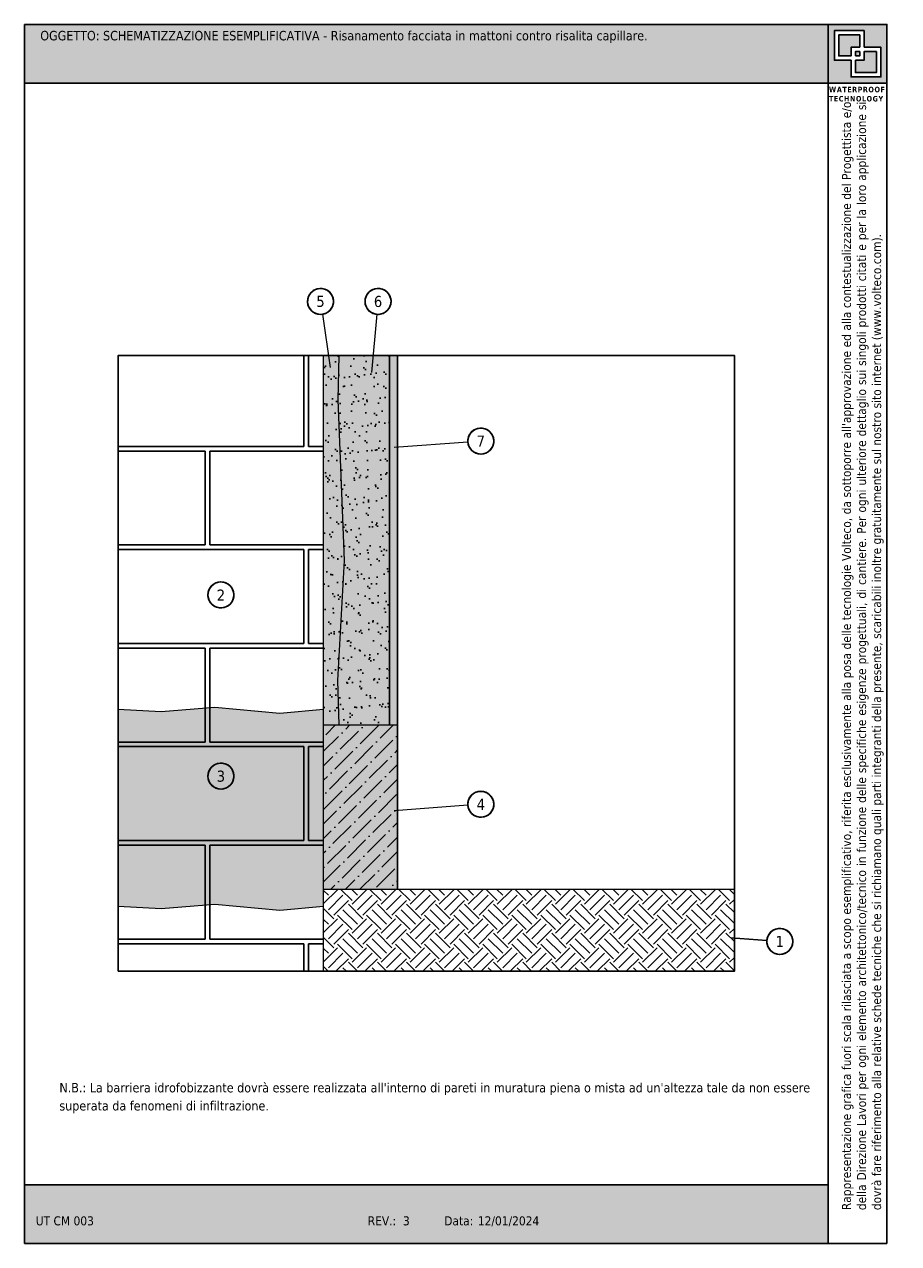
# Model space of a CAD drawing. Header units: millimetres. Extents: x 2731 to 2752.3, y 1515.2 to 1544.9.
import ezdxf
from ezdxf.enums import TextEntityAlignment as Align

# ---------------------------------------------------------------- set-up
doc = ezdxf.new("R2010")
doc.units = ezdxf.units.MM
doc.linetypes.add('CONTINUA', pattern=[0])
doc.layers.add('0.4', color=7, linetype='CONTINUA', lineweight=30)
doc.layers.add('163', color=7, linetype='CONTINUA')
doc.layers.add('contorno', color=6, linetype='Continuous', plot=False)
doc.layers.add('nascosto', color=7, linetype='Continuous', lineweight=25, plot=False)
doc.styles.add('tahoma', font='tahoma.ttf', dxfattribs={"height": 0.3})
pattern_1 = [(37.5, (-72463.70687, 8050.5501), (-0.015118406, 0.4624377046), [0, -0.3648, 0, -0.408, 0, -0.39]), (7.5, (-72463.70687, 8050.5501), (0.4247464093, 0.6773150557), [0, -0.1968, 0, -0.3288, 0, -0.126]), (327.5, (-72464.00207, 8050.5501), (0.7473940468, 0.0013581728), [0, -0.12, 0, -0.432, 0, -0.564]), (317.5, (-72464.0021, 8050.5501), (0.721470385, 0.2106421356), [0, -0.06, 0, -0.2832, 0, -0.324])]

msp = doc.modelspace()

# ---------------------------------------------------------------- hatches: boundary and pattern name
at = {"linetype": 'Continuous', "ltscale": 2}
h = msp.add_hatch(dxfattribs=at)
h.set_pattern_fill('AR-B816C', color=256, scale=0.3, style=0)
h.set_pattern_definition([(0, (-72463.7069, 8050.55), (2.4, 2.4), [4.6875, -0.1125]), (0, (-72466.1069, 8050.6626), (2.4, 2.4), [4.6875, -0.1125]), (90, (-72463.7069, 8050.55), (-2.4, 2.4), [-2.5125, 2.2875]), (90, (-72463.8194, 8050.55), (-2.4, 2.4), [-2.5125, 2.2875])])
h.paths.add_polyline_path([(2738.264, 1536.881), (2733.264, 1536.881), (2733.264, 1521.881), (2738.264, 1521.881)])
h = msp.add_hatch()
h.set_pattern_fill('AR-SAND', color=256, scale=0.24)
h.set_pattern_definition(pattern_1)
h.paths.add_polyline_path([(2738.264, 1527.881), (2738.692, 1527.881), (2738.762, 1531.89), (2738.607, 1535.797), (2738.633, 1536.881), (2738.264, 1536.881)])
h.paths.add_polyline_path([(2738.692, 1527.881), (2739.864, 1527.881), (2739.864, 1536.881), (2738.633, 1536.881), (2738.607, 1535.797), (2738.762, 1531.89)])
h = msp.add_hatch()
h.set_pattern_fill('AR-SAND', color=256, scale=0.24)
h.set_pattern_definition(pattern_1)
h.paths.add_polyline_path([(2738.692, 1527.881), (2739.864, 1527.881), (2739.864, 1536.881), (2738.633, 1536.881), (2738.607, 1535.797), (2738.762, 1531.89)])
h = msp.add_hatch()
h.set_pattern_fill('EARTH', color=8, scale=2, angle=45)
h.set_pattern_definition([(45, (-72463.70687, 8050.5501), (0, 0.7071067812), [0.5, -0.5]), (45, (-72463.83945, 8050.6827), (0, 0.7071067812), [0.5, -0.5]), (45, (-72463.97203, 8050.81527), (0, 0.7071067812), [0.5, -0.5]), (135, (-72463.97203, 8050.90366), (-0.7071067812, 6e-17), [0.5, -0.5]), (135, (-72463.83945, 8051.03624), (-0.7071067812, 6e-17), [0.5, -0.5]), (135, (-72463.70687, 8051.1688), (-0.7071067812, 6e-17), [0.5, -0.5])])
h.paths.add_polyline_path([(2748.264, 1523.881), (2738.264, 1523.881), (2738.264, 1521.881), (2748.264, 1521.881)])
at = {"layer": '0.4', "lineweight": 0, "true_color": 0xfdc300}
h = msp.add_hatch(color=40, dxfattribs=at)
h.dxf.hatch_style = 1
h.paths.add_polyline_path([(2750.549, 1544.946), (2730.979, 1544.946), (2730.979, 1543.516), (2750.549, 1543.516)])
h.paths.add_polyline_path([(2750.549, 1516.676), (2730.979, 1516.676), (2730.979, 1515.246), (2730.979, 1515.246), (2750.549, 1515.246)])
at = {"layer": '0.4'}
h = msp.add_hatch(color=252, dxfattribs=at)
h.dxf.hatch_style = 1
h.paths.add_polyline_path([(2751.979, 1544.946), (2750.549, 1544.946), (2750.549, 1543.516), (2751.979, 1543.516)])
h.paths.add_polyline_path([(2750.698, 1544.795), (2751.422, 1544.795), (2751.422, 1544.39), (2751.83, 1544.39), (2751.83, 1543.667), (2751.106, 1543.667), (2751.106, 1544.072), (2750.698, 1544.072)], flags=16)
h.paths.add_polyline_path([(2750.805, 1544.688), (2751.315, 1544.688), (2751.315, 1544.39), (2751.106, 1544.39), (2751.106, 1544.178), (2750.805, 1544.178)], flags=0)
h.paths.add_polyline_path([(2751.213, 1544.283), (2751.315, 1544.283), (2751.315, 1544.178), (2751.213, 1544.178)], flags=0)
h.paths.add_polyline_path([(2751.213, 1544.072), (2751.422, 1544.072), (2751.422, 1544.283), (2751.723, 1544.283), (2751.723, 1543.774), (2751.213, 1543.774)], flags=0)
h.paths.add_polyline_path([(2751.315, 1544.688), (2750.805, 1544.688), (2750.805, 1544.178), (2751.106, 1544.178), (2751.106, 1544.39), (2751.315, 1544.39)], flags=0)
h.paths.add_polyline_path([(2751.315, 1544.283), (2751.213, 1544.283), (2751.213, 1544.178), (2751.315, 1544.178)], flags=0)
h.paths.add_polyline_path([(2751.723, 1544.283), (2751.422, 1544.283), (2751.422, 1544.072), (2751.213, 1544.072), (2751.213, 1543.774), (2751.723, 1543.774)], flags=0)
h = msp.add_hatch(color=252, dxfattribs=at)
h.dxf.hatch_style = 1
h.paths.add_polyline_path([(2751.315, 1544.688), (2750.805, 1544.688), (2750.805, 1544.178), (2751.106, 1544.178), (2751.106, 1544.39), (2751.315, 1544.39)])
h.paths.add_polyline_path([(2751.315, 1544.283), (2751.213, 1544.283), (2751.213, 1544.178), (2751.315, 1544.178)], flags=17)
h.paths.add_polyline_path([(2751.723, 1544.283), (2751.422, 1544.283), (2751.422, 1544.072), (2751.213, 1544.072), (2751.213, 1543.774), (2751.723, 1543.774)])
at = {"layer": '0.4', "lineweight": 0}
h = msp.add_hatch(color=42, dxfattribs=at)
h.dxf.hatch_style = 1
h.paths.add_polyline_path([(2738.692, 1527.881), (2739.864, 1527.881), (2739.864, 1536.881), (2738.633, 1536.881), (2738.607, 1535.797), (2738.762, 1531.89)])
h.paths.add_polyline_path([(2738.264, 1527.881), (2738.692, 1527.881), (2738.762, 1531.89), (2738.607, 1535.797), (2738.633, 1536.881), (2738.264, 1536.881)])
at = {"layer": '0.4', "lineweight": 0, "true_color": 0xf8f6b0}
h = msp.add_hatch(color=51, dxfattribs=at)
h.dxf.hatch_style = 1
h.paths.add_polyline_path([(2739.864, 1527.881), (2740.064, 1527.881), (2740.064, 1536.881), (2739.864, 1536.881)])
at = {"layer": '0.4', "lineweight": 0}
h = msp.add_hatch(color=111, dxfattribs=at)
h.dxf.hatch_style = 1
h.paths.add_polyline_path([(2738.264, 1528.268), (2737.2, 1528.171), (2735.612, 1528.317), (2734.313, 1528.209), (2733.264, 1528.268), (2733.264, 1523.468), (2734.313, 1523.409), (2735.612, 1523.517), (2737.2, 1523.371), (2738.264, 1523.468)])
h = msp.add_hatch(color=253, dxfattribs=at)
h.dxf.hatch_style = 1
h.paths.add_polyline_path([(2740.064, 1527.881), (2738.264, 1527.881), (2738.264, 1523.881), (2740.064, 1523.881)])
h = msp.add_hatch(dxfattribs=at)
h.set_pattern_fill('ANSI36', color=256, scale=2)
h.set_pattern_definition([(45, (-72222.07516, 8052.82434), (0.1325825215, 0.4861359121), [0.625, -0.125, 0, -0.125])])
h.paths.add_polyline_path([(2740.064, 1527.881), (2738.264, 1527.881), (2738.264, 1523.881), (2740.064, 1523.881)])

# ---------------------------------------------------------------- linework, layer by layer
for p, q in [((2739.864, 1527.881), (2739.864, 1536.881)), ((2740.064, 1523.881), (2740.064, 1536.881))]:
    msp.add_line(p, q)
for centre in [(2738.189, 1538.198), (2739.589, 1538.198), (2742.091, 1534.796), (2735.764, 1531.048), (2735.764, 1526.635), (2742.091, 1525.948)]:
    msp.add_circle(centre, 0.316)
for p, q in [((2738.234, 1537.885), (2738.422, 1536.584)), ((2739.56, 1537.884), (2739.432, 1536.468)), ((2738.264, 1521.881), (2738.264, 1536.881)), ((2741.776, 1534.773), (2739.98, 1534.639)), ((2738.264, 1527.881), (2740.064, 1527.881)), ((2741.776, 1525.924), (2739.98, 1525.79)), ((2738.264, 1523.881), (2748.264, 1523.881))]:
    msp.add_line(p, q, dxfattribs=at)
for points in [[(2738.633, 1536.881), (2738.607, 1535.797), (2738.762, 1531.89), (2738.599, 1528.965), (2738.633, 1527.881)], [(2733.264, 1528.268), (2734.313, 1528.209), (2735.612, 1528.317), (2737.2, 1528.171), (2738.264, 1528.268)], [(2733.264, 1523.468), (2734.313, 1523.409), (2735.612, 1523.517), (2737.2, 1523.371), (2738.264, 1523.468)]]:
    msp.add_lwpolyline(points, dxfattribs=at)
at = {"layer": '163', "color": 7}
msp.add_line((2749.055, 1522.63), (2748.18, 1522.691), dxfattribs=at)
msp.add_circle((2749.371, 1522.608), 0.316, dxfattribs=at)
for centre, start, end in [((2738.189, 1538.198), 70.9306, 70.3025), ((2739.589, 1538.198), 70.9306, 70.3025), ((2742.091, 1534.796), 70.9306, 70.3025), ((2735.764, 1531.048), 70.9306, 70.3025), ((2735.764, 1526.635), 70.9306, 70.3025), ((2742.091, 1525.948), 70.9306, 70.3025), ((2749.371, 1522.608), 109.6975, 109.0694)]:
    msp.add_arc(centre, 0.316, start, end, dxfattribs=at)
at = {"layer": 'contorno', "color": 3}
msp.add_line((2750.549, 1543.516), (2750.549, 1515.246), dxfattribs=at)
for points in [[(2750.549, 1544.946), (2751.979, 1544.946), (2751.979, 1543.516), (2750.549, 1543.516)], [(2733.264, 1521.881), (2748.264, 1521.881), (2748.264, 1536.881), (2733.264, 1536.881)], [(2733.264, 1521.881), (2748.264, 1521.881), (2748.264, 1536.881), (2733.264, 1536.881)]]:
    msp.add_lwpolyline(points, close=True, dxfattribs=at)
at = {"layer": 'contorno', "color": 3, "linetype": 'CONTINUA'}
for points in [[(2751.422, 1544.39), (2751.83, 1544.39), (2751.83, 1543.667), (2751.106, 1543.667), (2751.106, 1544.072), (2750.698, 1544.072), (2750.698, 1544.795), (2751.422, 1544.795)], [(2751.315, 1544.39), (2751.315, 1544.688), (2750.805, 1544.688), (2750.805, 1544.178), (2751.106, 1544.178), (2751.106, 1544.39)], [(2751.213, 1544.178), (2751.213, 1544.283), (2751.315, 1544.283), (2751.315, 1544.178)], [(2751.213, 1544.072), (2751.422, 1544.072), (2751.422, 1544.283), (2751.723, 1544.283), (2751.723, 1543.774), (2751.213, 1543.774)]]:
    msp.add_lwpolyline(points, close=True, dxfattribs=at)
at = {"layer": 'nascosto', "color": 3, "linetype": 'CONTINUA', "lineweight": 30}
for p, q in [((2730.979, 1544.946), (2730.979, 1515.246)), ((2751.979, 1544.946), (2730.979, 1544.946)), ((2751.979, 1515.246), (2751.979, 1544.946)), ((2750.549, 1543.516), (2730.979, 1543.516)), ((2750.549, 1516.676), (2730.979, 1516.676)), ((2730.979, 1515.246), (2751.979, 1515.246))]:
    msp.add_line(p, q, dxfattribs=at)

# ---------------------------------------------------------------- texts
at = {"style": 'tahoma'}
for s, p in [('UT CM 003', (2731.257, 1515.911)), ('REV.:', (2739.338, 1515.911)), (' 3', (2740.113, 1515.911)), ('Data:', (2741.201, 1515.911)), ('12/01/2024', (2742.018, 1515.911))]:
    msp.add_text(s, height=0.22, rotation=0.0017, dxfattribs=at).set_placement(p, align=Align.TOP_LEFT)
at = {"color": 1, "insert": (2731.366, 1544.787), "char_height": 0.23, "attachment_point": 1, "style": 'tahoma'}
msp.add_mtext_dynamic_manual_height_columns('\\pxa0.83333,sm1.15,qj;{\\C256;OGGETTO: SCHEMATIZZAZIONE ESEMPLIFICATIVA - Risanamento facciata in mattoni contro risalita capillare.}', width=19.87543, gutter_width=0, heights=[2.721], dxfattribs=at)
at = {"color": 252, "insert": (2750.567, 1543.426), "char_height": 0.13409, "attachment_point": 1, "style": 'tahoma'}
msp.add_mtext_dynamic_manual_height_columns('{\\fTahoma|b1|i0|c0|p34;\\T1.1;WATERPROOF TECHNOLOGY}', width=1.63687, gutter_width=12.5, heights=[0], dxfattribs=at)
at = {"insert": (2750.883, 1516.061), "char_height": 0.22, "attachment_point": 1, "rotation": 90, "style": 'tahoma'}
msp.add_mtext_dynamic_manual_height_columns("\\pxqj;Rappresentazione grafica fuori scala rilasciata a scopo esemplificativo, riferita esclusivamente alla posa delle tecnologie Volteco, da sottoporre all'approvazione ed alla contestualizzazione del Progettista e/o della Direzione Lavori per ogni elemento architettonico/tecnico in funzione delle specifiche esigenze progettuali, di cantiere. Per ogni ulteriore dettaglio sui singoli prodotti citati e per la loro applicazione si dovrà fare riferimento alla relative schede tecniche che si richiamano quali parti integranti della presente, scaricabili inoltre gratuitamente sul nostro sito internet (www.volteco.com).", width=26.9233, gutter_width=0, heights=[3.545], dxfattribs=at)
at = {"insert": (2731.831, 1519.16), "char_height": 0.23, "width": 18.51096, "attachment_point": 1, "style": 'tahoma'}
msp.add_mtext("\\pxa0.83333,sm1.15;N.B.: La barriera idrofobizzante dovrà essere realizzata all'interno di pareti in muratura piena o mista ad un'altezza tale da non essere superata da fenomeni di infiltrazione.", dxfattribs=at)
at = {"layer": '163', "color": 7, "style": 'tahoma'}
for s, p in [('5', (2738.189, 1538.197)), ('6', (2739.589, 1538.197)), ('7', (2742.091, 1534.795)), ('2', (2735.764, 1531.046)), ('3', (2735.764, 1526.633)), ('4', (2742.091, 1525.946)), ('1', (2749.371, 1522.607))]:
    msp.add_text(s, height=0.27, dxfattribs=at).set_placement(p, align=Align.MIDDLE)

doc.saveas('drawing.dxf')
